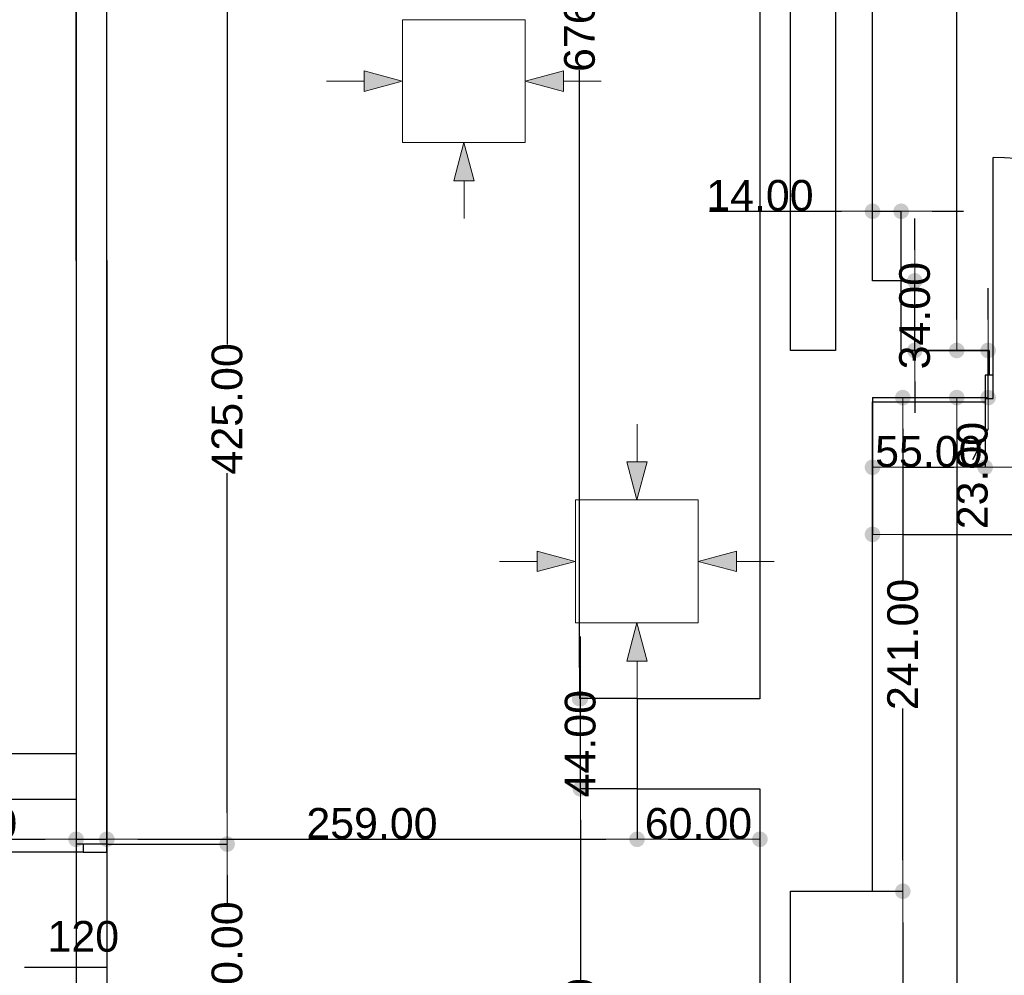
# Model space of a CAD drawing. Header units: millimetres. Extents: x -166872 to -65719, y 14266 to 44345.
# Tile 16 of 65: x -129524 to -124714, y 23389 to 28054. Entities that reach past the tile are written whole.
import ezdxf

# ---------------------------------------------------------------- set-up
doc = ezdxf.new("R2010")
doc.units = ezdxf.units.MM
doc.header["$MEASUREMENT"] = 0
for name, color, linetype in [('Drzwi', 7, 'Continuous'), ('Linia', 7, 'Continuous'), ('Obiekt', 7, 'Continuous'), ('Słup', 7, 'Continuous'), ('Wymiary', 63, 'Continuous'), ('Ściana', 7, 'Continuous')]:
    doc.layers.add(name, color=color, linetype=linetype)
doc.styles.add('Arial', font='txt')
doc.dimstyles.new('GENERATED_STYLE__1', dxfattribs={"dimtxt": 150, "dimasz": 152, "dimexe": 0.18, "dimexo": 0, "dimgap": 0.09, "dimtad": 1, "dimtih": 1, "dimtoh": 1, "dimlfac": 0.1, "dimzin": 0, "dimdsep": 46, "dimtxsty": 'Arial', "dimblk": 'ARROWHEAD_11', "dimblk1": 'ARROWHEAD_11', "dimblk2": 'ARROWHEAD_11', "dimcen": 0.09, "dimclrd": 114, "dimclre": 114, "dimclrt": 114, "dimazin": 0, "dimtfac": 1, "dimtdec": 4, "dimtmove": 0, "dimatfit": 3, "dimfxl": 1, "dimtolj": 1, "dimtzin": 0, "dimarcsym": 0})
doc.dimstyles.new('GENERATED_STYLE__2', dxfattribs={"dimtxt": 150, "dimasz": 152, "dimexe": 0.18, "dimexo": 0, "dimgap": 0.09, "dimtad": 1, "dimlfac": 0.1, "dimzin": 0, "dimdsep": 46, "dimtxsty": 'Arial', "dimblk": 'ARROWHEAD_11', "dimblk1": 'ARROWHEAD_11', "dimblk2": 'ARROWHEAD_11', "dimcen": 0.09, "dimclrd": 114, "dimclre": 114, "dimclrt": 114, "dimazin": 0, "dimtfac": 1, "dimtdec": 4, "dimtmove": 0, "dimatfit": 3, "dimfxl": 1, "dimtolj": 1, "dimtzin": 0, "dimarcsym": 0})

# ---------------------------------------------------------------- blocks, each defined once
blk = doc.blocks.new('ARROWHEAD_11')
at = {"color": 0, "linetype": 'Continuous', "lineweight": 0}
blk.add_line((0, 0), (-1, 0), dxfattribs=at)
at = {"color": 0, "linetype": 'Continuous', "lineweight": 0, "const_width": 0.25, "flags": 128}
blk.add_lwpolyline([(-0.125, 0, 1), (0.125, 0, 1)], format="xyb", close=True, dxfattribs=at)
blk = doc.blocks.new('*D5614')
at = {"layer": 'Defpoints', "color": 0}
for p in [(-129248, 26879.3), (-129248, 24052.8), (-136198, 23392.3)]:
    blk.add_point(p, dxfattribs=at)
at = {"layer": 'Wymiary', "color": 114, "lineweight": -2}
for p, q in [((-129248, 26879.3), (-129248, 24052.6)), ((-136198, 23392.3), (-136198, 24053)), ((-136046, 24052.8), (-129400, 24052.8))]:
    blk.add_line(p, q, dxfattribs=at)
at = {"layer": 'Wymiary', "color": 114, "lineweight": -2, "xscale": 152, "yscale": 152, "zscale": 152, "rotation": 180}
blk.add_blockref('ARROWHEAD_11', (-136198, 24052.8), dxfattribs=at)
at = {"layer": 'Wymiary', "color": 114, "lineweight": -2, "xscale": 152, "yscale": 152, "zscale": 152}
blk.add_blockref('ARROWHEAD_11', (-129248, 24052.8), dxfattribs=at)
at = {"layer": 'Wymiary', "color": 114, "lineweight": 13, "insert": (-132723, 24129.4), "char_height": 150, "attachment_point": 5, "style": 'Arial'}
blk.add_mtext('\\A1;695.00', dxfattribs=at)
blk = doc.blocks.new('*D5615')
at = {"layer": 'Defpoints', "color": 0}
for p in [(-129248, 26879.3), (-129098, 26879.3), (-129098, 24052.8)]:
    blk.add_point(p, dxfattribs=at)
at = {"layer": 'Wymiary', "color": 114, "lineweight": -2}
for p, q in [((-129248, 26879.3), (-129248, 24052.6)), ((-129098, 26879.3), (-129098, 24052.6)), ((-130043.6, 24052.8), (-129552, 24052.8)), ((-129552, 24052.8), (-129400, 24052.8)), ((-129248, 24052.8), (-129098, 24052.8)), ((-128946, 24052.8), (-128794, 24052.8))]:
    blk.add_line(p, q, dxfattribs=at)
at = {"layer": 'Wymiary', "color": 114, "lineweight": -2, "xscale": 152, "yscale": 152, "zscale": 152}
blk.add_blockref('ARROWHEAD_11', (-129248, 24052.8), dxfattribs=at)
at = {"layer": 'Wymiary', "color": 114, "lineweight": -2, "xscale": 152, "yscale": 152, "zscale": 152, "rotation": 180}
blk.add_blockref('ARROWHEAD_11', (-129098, 24052.8), dxfattribs=at)
at = {"layer": 'Wymiary', "color": 114, "lineweight": 13, "insert": (-129797.9, 24129.4), "char_height": 150, "attachment_point": 5, "style": 'Arial'}
blk.add_mtext('\\A1;15.00', dxfattribs=at)
blk = doc.blocks.new('*D5616')
at = {"layer": 'Defpoints', "color": 0}
for p in [(-129098, 26879.3), (-126508, 24299.4), (-126508, 24052.8)]:
    blk.add_point(p, dxfattribs=at)
at = {"layer": 'Wymiary', "color": 114, "lineweight": -2}
for p, q in [((-129098, 26879.3), (-129098, 24052.6)), ((-126508, 24299.4), (-126508, 24052.6)), ((-128946, 24052.8), (-126660, 24052.8))]:
    blk.add_line(p, q, dxfattribs=at)
at = {"layer": 'Wymiary', "color": 114, "lineweight": -2, "xscale": 152, "yscale": 152, "zscale": 152, "rotation": 180}
blk.add_blockref('ARROWHEAD_11', (-129098, 24052.8), dxfattribs=at)
at = {"layer": 'Wymiary', "color": 114, "lineweight": -2, "xscale": 152, "yscale": 152, "zscale": 152}
blk.add_blockref('ARROWHEAD_11', (-126508, 24052.8), dxfattribs=at)
at = {"layer": 'Wymiary', "color": 114, "lineweight": 13, "insert": (-127803, 24129.4), "char_height": 150, "attachment_point": 5, "style": 'Arial'}
blk.add_mtext('\\A1;259.00', dxfattribs=at)
blk = doc.blocks.new('*D5617')
at = {"layer": 'Defpoints', "color": 0}
for p in [(-126508, 24299.4), (-125908, 24299.4), (-125908, 24052.8)]:
    blk.add_point(p, dxfattribs=at)
at = {"layer": 'Wymiary', "color": 114, "lineweight": -2}
for p, q in [((-126508, 24299.4), (-126508, 24052.6)), ((-125908, 24299.4), (-125908, 24052.6)), ((-126356, 24052.8), (-126060, 24052.8))]:
    blk.add_line(p, q, dxfattribs=at)
at = {"layer": 'Wymiary', "color": 114, "lineweight": -2, "xscale": 152, "yscale": 152, "zscale": 152, "rotation": 180}
blk.add_blockref('ARROWHEAD_11', (-126508, 24052.8), dxfattribs=at)
at = {"layer": 'Wymiary', "color": 114, "lineweight": -2, "xscale": 152, "yscale": 152, "zscale": 152}
blk.add_blockref('ARROWHEAD_11', (-125908, 24052.8), dxfattribs=at)
at = {"layer": 'Wymiary', "color": 114, "lineweight": 13, "insert": (-126208, 24129.4), "char_height": 150, "attachment_point": 5, "style": 'Arial'}
blk.add_mtext('\\A1;60.00', dxfattribs=at)
blk = doc.blocks.new('*D5672')
at = {"layer": 'Defpoints', "color": 0}
for p in [(-129248, 26879.3), (-129248, 22179.6), (-131338, 21809.3)]:
    blk.add_point(p, dxfattribs=at)
at = {"layer": 'Wymiary', "color": 114, "lineweight": -2}
for p, q in [((-129248, 26879.3), (-129248, 22179.5)), ((-131338, 21809.3), (-131338, 22179.8)), ((-131186, 22179.6), (-129400, 22179.6))]:
    blk.add_line(p, q, dxfattribs=at)
at = {"layer": 'Wymiary', "color": 114, "lineweight": -2, "xscale": 152, "yscale": 152, "zscale": 152, "rotation": 180}
blk.add_blockref('ARROWHEAD_11', (-131338, 22179.6), dxfattribs=at)
at = {"layer": 'Wymiary', "color": 114, "lineweight": -2, "xscale": 152, "yscale": 152, "zscale": 152}
blk.add_blockref('ARROWHEAD_11', (-129248, 22179.6), dxfattribs=at)
at = {"layer": 'Wymiary', "color": 114, "lineweight": 13, "insert": (-130406.8, 22256.3), "char_height": 150, "attachment_point": 5, "style": 'Arial'}
blk.add_mtext('\\A1;209.00', dxfattribs=at)
blk = doc.blocks.new('*D5673')
at = {"layer": 'Defpoints', "color": 0}
for p in [(-129248, 26879.3), (-129098, 26879.3), (-129098, 22179.6)]:
    blk.add_point(p, dxfattribs=at)
at = {"layer": 'Wymiary', "color": 114, "lineweight": -2}
for p, q in [((-129248, 26879.3), (-129248, 22179.5)), ((-129098, 26879.3), (-129098, 22179.5)), ((-130043.6, 22179.6), (-129552, 22179.6)), ((-129552, 22179.6), (-129400, 22179.6)), ((-129248, 22179.6), (-129098, 22179.6)), ((-128946, 22179.6), (-128794, 22179.6))]:
    blk.add_line(p, q, dxfattribs=at)
at = {"layer": 'Wymiary', "color": 114, "lineweight": -2, "xscale": 152, "yscale": 152, "zscale": 152}
blk.add_blockref('ARROWHEAD_11', (-129248, 22179.6), dxfattribs=at)
at = {"layer": 'Wymiary', "color": 114, "lineweight": -2, "xscale": 152, "yscale": 152, "zscale": 152, "rotation": 180}
blk.add_blockref('ARROWHEAD_11', (-129098, 22179.6), dxfattribs=at)
at = {"layer": 'Wymiary', "color": 114, "lineweight": 13, "insert": (-129797.9, 22256.3), "char_height": 150, "attachment_point": 5, "style": 'Arial'}
blk.add_mtext('\\A1;15.00', dxfattribs=at)
blk = doc.blocks.new('*D5674')
at = {"layer": 'Defpoints', "color": 0}
for p in [(-129098, 26879.3), (-129088, 22179.6), (-129088, 21609.3)]:
    blk.add_point(p, dxfattribs=at)
at = {"layer": 'Wymiary', "color": 114, "lineweight": -2}
for p, q in [((-129098, 26879.3), (-129098, 22179.5)), ((-129250, 22179.6), (-129402, 22179.6)), ((-129098, 22179.6), (-129088, 22179.6)), ((-129088, 21609.3), (-129088, 22179.8)), ((-128784, 22179.6), (-128936, 22179.6)), ((-128408.9, 22179.6), (-128784, 22179.6))]:
    blk.add_line(p, q, dxfattribs=at)
at = {"layer": 'Wymiary', "color": 114, "lineweight": -2, "xscale": 152, "yscale": 152, "zscale": 152}
blk.add_blockref('ARROWHEAD_11', (-129098, 22179.6), dxfattribs=at)
at = {"layer": 'Wymiary', "color": 114, "lineweight": -2, "xscale": 152, "yscale": 152, "zscale": 152, "rotation": 180}
blk.add_blockref('ARROWHEAD_11', (-129088, 22179.6), dxfattribs=at)
at = {"layer": 'Wymiary', "color": 114, "lineweight": 13, "insert": (-128596.4, 22256.3), "char_height": 150, "attachment_point": 5, "style": 'Arial'}
blk.add_mtext('\\A1;1.00', dxfattribs=at)
blk = doc.blocks.new('*D6086')
at = {"layer": 'Defpoints', "color": 0}
for p in [(-132828, 31799.3), (-129248, 31231.1), (-129248, 26879.3)]:
    blk.add_point(p, dxfattribs=at)
at = {"layer": 'Wymiary', "color": 114, "lineweight": -2}
for p, q in [((-132828, 31799.3), (-132828, 31230.9)), ((-132676, 31231.1), (-129400, 31231.1)), ((-129248, 26879.3), (-129248, 31231.3))]:
    blk.add_line(p, q, dxfattribs=at)
at = {"layer": 'Wymiary', "color": 114, "lineweight": -2, "xscale": 152, "yscale": 152, "zscale": 152, "rotation": 180}
blk.add_blockref('ARROWHEAD_11', (-132828, 31231.1), dxfattribs=at)
at = {"layer": 'Wymiary', "color": 114, "lineweight": -2, "xscale": 152, "yscale": 152, "zscale": 152}
blk.add_blockref('ARROWHEAD_11', (-129248, 31231.1), dxfattribs=at)
at = {"layer": 'Wymiary', "color": 114, "lineweight": 13, "insert": (-131038, 31307.8), "char_height": 150, "attachment_point": 5, "style": 'Arial'}
blk.add_mtext('\\A1;358.00', dxfattribs=at)
blk = doc.blocks.new('*D6087')
at = {"layer": 'Defpoints', "color": 0}
for p in [(-128828, 31949.3), (-128828, 31231.1), (-129248, 26879.3)]:
    blk.add_point(p, dxfattribs=at)
at = {"layer": 'Wymiary', "color": 114, "lineweight": -2}
for p, q in [((-128828, 31949.3), (-128828, 31230.9)), ((-129248, 26879.3), (-129248, 31231.3)), ((-129096, 31231.1), (-128980, 31231.1))]:
    blk.add_line(p, q, dxfattribs=at)
at = {"layer": 'Wymiary', "color": 114, "lineweight": -2, "xscale": 152, "yscale": 152, "zscale": 152, "rotation": 180}
blk.add_blockref('ARROWHEAD_11', (-129248, 31231.1), dxfattribs=at)
at = {"layer": 'Wymiary', "color": 114, "lineweight": -2, "xscale": 152, "yscale": 152, "zscale": 152}
blk.add_blockref('ARROWHEAD_11', (-128828, 31231.1), dxfattribs=at)
at = {"layer": 'Wymiary', "color": 114, "lineweight": 13, "insert": (-129038, 31307.8), "char_height": 150, "attachment_point": 5, "style": 'Arial'}
blk.add_mtext('\\A1;42.00', dxfattribs=at)
blk = doc.blocks.new('*D6102')
at = {"layer": 'Defpoints', "color": 0}
for p in [(-125358, 26209.3), (-124808, 26189.3), (-124808, 25868.9)]:
    blk.add_point(p, dxfattribs=at)
at = {"layer": 'Wymiary', "color": 114, "lineweight": -2}
for p, q in [((-125358, 26209.3), (-125358, 25868.7)), ((-124808, 26189.3), (-124808, 25868.7)), ((-125206, 25868.9), (-124960, 25868.9))]:
    blk.add_line(p, q, dxfattribs=at)
at = {"layer": 'Wymiary', "color": 114, "lineweight": -2, "xscale": 152, "yscale": 152, "zscale": 152, "rotation": 180}
blk.add_blockref('ARROWHEAD_11', (-125358, 25868.9), dxfattribs=at)
at = {"layer": 'Wymiary', "color": 114, "lineweight": -2, "xscale": 152, "yscale": 152, "zscale": 152}
blk.add_blockref('ARROWHEAD_11', (-124808, 25868.9), dxfattribs=at)
at = {"layer": 'Wymiary', "color": 114, "lineweight": 13, "insert": (-125083, 25945.6), "char_height": 150, "attachment_point": 5, "style": 'Arial'}
blk.add_mtext('\\A1;55.00', dxfattribs=at)
blk = doc.blocks.new('*D6103')
at = {"layer": 'Defpoints', "color": 0}
for p in [(-124808, 26189.3), (-122778, 26189.3), (-122778, 25868.9)]:
    blk.add_point(p, dxfattribs=at)
at = {"layer": 'Wymiary', "color": 114, "lineweight": -2}
for p, q in [((-124808, 26189.3), (-124808, 25868.7)), ((-122778, 26189.3), (-122778, 25868.7)), ((-124656, 25868.9), (-122930, 25868.9))]:
    blk.add_line(p, q, dxfattribs=at)
at = {"layer": 'Wymiary', "color": 114, "lineweight": -2, "xscale": 152, "yscale": 152, "zscale": 152, "rotation": 180}
blk.add_blockref('ARROWHEAD_11', (-124808, 25868.9), dxfattribs=at)
at = {"layer": 'Wymiary', "color": 114, "lineweight": -2, "xscale": 152, "yscale": 152, "zscale": 152}
blk.add_blockref('ARROWHEAD_11', (-122778, 25868.9), dxfattribs=at)
at = {"layer": 'Wymiary', "color": 114, "lineweight": 13, "insert": (-123793, 25945.6), "char_height": 150, "attachment_point": 5, "style": 'Arial'}
blk.add_mtext('\\A1;203.00', dxfattribs=at)
blk = doc.blocks.new('*D6109')
at = {"layer": 'Defpoints', "color": 0}
for p in [(-125358, 26209.3), (-124946.7, 26209.3), (-120608, 19629.3)]:
    blk.add_point(p, dxfattribs=at)
at = {"layer": 'Wymiary', "color": 114, "lineweight": -2}
for p, q in [((-125358, 26209.3), (-124946.5, 26209.3)), ((-124946.7, 26057.3), (-124946.7, 23117.1)), ((-124946.7, 19781.3), (-124946.7, 22493.9)), ((-120608, 19629.3), (-124946.9, 19629.3))]:
    blk.add_line(p, q, dxfattribs=at)
at = {"layer": 'Wymiary', "color": 114, "lineweight": -2, "xscale": 152, "yscale": 152, "zscale": 152}
for p, rotation in [((-124946.7, 26209.3), 90), ((-124946.7, 19629.3), 270)]:
    blk.add_blockref('ARROWHEAD_11', p, dxfattribs=dict(at, rotation=rotation))
at = {"layer": 'Wymiary', "color": 114, "lineweight": 13, "insert": (-124946.7, 22805.5), "char_height": 150, "attachment_point": 5, "rotation": 90, "style": 'Arial'}
blk.add_mtext('\\A1;658.00', dxfattribs=at)
blk = doc.blocks.new('*D6110')
at = {"layer": 'Defpoints', "color": 0}
for p in [(-125218, 26439.3), (-124793.3, 26439.3), (-125358, 26209.3)]:
    blk.add_point(p, dxfattribs=at)
at = {"layer": 'Wymiary', "color": 114, "lineweight": -2}
for p, q in [((-124793.3, 26591.3), (-124793.3, 26743.3)), ((-125218, 26439.3), (-124793.1, 26439.3)), ((-124793.3, 26209.3), (-124793.3, 26439.3)), ((-125358, 26209.3), (-124793.1, 26209.3)), ((-124793.3, 26057.3), (-124870, 25905.3))]:
    blk.add_line(p, q, dxfattribs=at)
at = {"layer": 'Wymiary', "color": 114, "lineweight": -2, "xscale": 152, "yscale": 152, "zscale": 152}
for p, rotation in [((-124793.3, 26439.3), 270), ((-124793.3, 26209.3), 90)]:
    blk.add_blockref('ARROWHEAD_11', p, dxfattribs=dict(at, rotation=rotation))
at = {"layer": 'Wymiary', "color": 114, "lineweight": 13, "insert": (-124870, 25828.6), "char_height": 150, "attachment_point": 5, "rotation": 90, "style": 'Arial'}
blk.add_mtext('\\A1;23.00', dxfattribs=at)
blk = doc.blocks.new('*D6111')
at = {"layer": 'Defpoints', "color": 0}
for p in [(-125358, 31789.3), (-124946.7, 31789.3), (-125218, 26439.3)]:
    blk.add_point(p, dxfattribs=at)
at = {"layer": 'Wymiary', "color": 114, "lineweight": -2}
for p, q in [((-125358, 31789.3), (-124946.5, 31789.3)), ((-124946.7, 31637.3), (-124946.7, 29425.5)), ((-124946.7, 26591.3), (-124946.7, 28803.1)), ((-125218, 26439.3), (-124946.5, 26439.3))]:
    blk.add_line(p, q, dxfattribs=at)
at = {"layer": 'Wymiary', "color": 114, "lineweight": -2, "xscale": 152, "yscale": 152, "zscale": 152}
for p, rotation in [((-124946.7, 31789.3), 90), ((-124946.7, 26439.3), 270)]:
    blk.add_blockref('ARROWHEAD_11', p, dxfattribs=dict(at, rotation=rotation))
at = {"layer": 'Wymiary', "color": 114, "lineweight": 13, "insert": (-124946.7, 29114.3), "char_height": 150, "attachment_point": 5, "rotation": 90, "style": 'Arial'}
blk.add_mtext('\\A1;535.00', dxfattribs=at)
blk = doc.blocks.new('*D6112')
at = {"layer": 'Defpoints', "color": 0}
for p in [(-125218, 26779.3), (-125151.7, 26779.3), (-125218, 26439.3)]:
    blk.add_point(p, dxfattribs=at)
at = {"layer": 'Wymiary', "color": 114, "lineweight": -2}
for p, q in [((-125151.7, 26931.3), (-125151.7, 27083.3)), ((-125218, 26779.3), (-125151.5, 26779.3)), ((-125151.7, 26439.3), (-125151.7, 26779.3)), ((-125218, 26439.3), (-125151.5, 26439.3)), ((-125151.7, 26287.3), (-125151.7, 26135.3))]:
    blk.add_line(p, q, dxfattribs=at)
at = {"layer": 'Wymiary', "color": 114, "lineweight": -2, "xscale": 152, "yscale": 152, "zscale": 152}
for p, rotation in [((-125151.7, 26779.3), 270), ((-125151.7, 26439.3), 90)]:
    blk.add_blockref('ARROWHEAD_11', p, dxfattribs=dict(at, rotation=rotation))
at = {"layer": 'Wymiary', "color": 114, "lineweight": 13, "insert": (-125151.7, 26609.3), "char_height": 150, "attachment_point": 5, "rotation": 90, "style": 'Arial'}
blk.add_mtext('\\A1;34.00', dxfattribs=at)
blk = doc.blocks.new('*D6113')
at = {"layer": 'Defpoints', "color": 0}
for p in [(-125218, 27119), (-125358, 26779.3), (-125218, 26779.3)]:
    blk.add_point(p, dxfattribs=at)
at = {"layer": 'Wymiary', "color": 114, "lineweight": -2}
for p, q in [((-126153.7, 27119), (-125662, 27119)), ((-125662, 27119), (-125510, 27119)), ((-125358, 26779.3), (-125358, 27119.2)), ((-125358, 27119), (-125218, 27119)), ((-125218, 26779.3), (-125218, 27119.2)), ((-125066, 27119), (-124914, 27119))]:
    blk.add_line(p, q, dxfattribs=at)
at = {"layer": 'Wymiary', "color": 114, "lineweight": -2, "xscale": 152, "yscale": 152, "zscale": 152}
blk.add_blockref('ARROWHEAD_11', (-125358, 27119), dxfattribs=at)
at = {"layer": 'Wymiary', "color": 114, "lineweight": -2, "xscale": 152, "yscale": 152, "zscale": 152, "rotation": 180}
blk.add_blockref('ARROWHEAD_11', (-125218, 27119), dxfattribs=at)
at = {"layer": 'Wymiary', "color": 114, "lineweight": 13, "insert": (-125907.9, 27195.7), "char_height": 150, "attachment_point": 5, "style": 'Arial'}
blk.add_mtext('\\A1;14.00', dxfattribs=at)
blk = doc.blocks.new('*D6126')
at = {"layer": 'Defpoints', "color": 0}
for p in [(-125358, 26209.3), (-118818, 26189.3), (-118818, 25541.2)]:
    blk.add_point(p, dxfattribs=at)
at = {"layer": 'Wymiary', "color": 114, "lineweight": -2}
for p, q in [((-125358, 26209.3), (-125358, 25541)), ((-118818, 26189.3), (-118818, 25541)), ((-125206, 25541.2), (-118970, 25541.2))]:
    blk.add_line(p, q, dxfattribs=at)
at = {"layer": 'Wymiary', "color": 114, "lineweight": -2, "xscale": 152, "yscale": 152, "zscale": 152, "rotation": 180}
blk.add_blockref('ARROWHEAD_11', (-125358, 25541.2), dxfattribs=at)
at = {"layer": 'Wymiary', "color": 114, "lineweight": -2, "xscale": 152, "yscale": 152, "zscale": 152}
blk.add_blockref('ARROWHEAD_11', (-118818, 25541.2), dxfattribs=at)
at = {"layer": 'Wymiary', "color": 114, "lineweight": 13, "insert": (-122088, 25617.9), "char_height": 150, "attachment_point": 5, "style": 'Arial'}
blk.add_mtext('\\A1;654.00', dxfattribs=at)
blk = doc.blocks.new('*D6128')
at = {"layer": 'Defpoints', "color": 0}
for p in [(-125358, 23799.3), (-125209.9, 23799.3), (-125398, 21559.3)]:
    blk.add_point(p, dxfattribs=at)
at = {"layer": 'Wymiary', "color": 114, "lineweight": -2}
for p, q in [((-125358, 23799.3), (-125209.7, 23799.3)), ((-125209.9, 23647.3), (-125209.9, 22991.8)), ((-125209.9, 21711.3), (-125209.9, 22366.8)), ((-125398, 21559.3), (-125209.7, 21559.3))]:
    blk.add_line(p, q, dxfattribs=at)
at = {"layer": 'Wymiary', "color": 114, "lineweight": -2, "xscale": 152, "yscale": 152, "zscale": 152}
for p, rotation in [((-125209.9, 23799.3), 90), ((-125209.9, 21559.3), 270)]:
    blk.add_blockref('ARROWHEAD_11', p, dxfattribs=dict(at, rotation=rotation))
at = {"layer": 'Wymiary', "color": 114, "lineweight": 13, "insert": (-125209.9, 22679.3), "char_height": 150, "attachment_point": 5, "rotation": 90, "style": 'Arial'}
blk.add_mtext('\\A1;224.00', dxfattribs=at)
blk = doc.blocks.new('*D6129')
at = {"layer": 'Defpoints', "color": 0}
for p in [(-125358, 26209.3), (-125209.9, 26209.3), (-125358, 23799.3)]:
    blk.add_point(p, dxfattribs=at)
at = {"layer": 'Wymiary', "color": 114, "lineweight": -2}
for p, q in [((-125358, 26209.3), (-125209.7, 26209.3)), ((-125209.9, 26057.3), (-125209.9, 25316.8)), ((-125209.9, 23951.3), (-125209.9, 24691.8)), ((-125358, 23799.3), (-125209.7, 23799.3))]:
    blk.add_line(p, q, dxfattribs=at)
at = {"layer": 'Wymiary', "color": 114, "lineweight": -2, "xscale": 152, "yscale": 152, "zscale": 152}
for p, rotation in [((-125209.9, 26209.3), 90), ((-125209.9, 23799.3), 270)]:
    blk.add_blockref('ARROWHEAD_11', p, dxfattribs=dict(at, rotation=rotation))
at = {"layer": 'Wymiary', "color": 114, "lineweight": 13, "insert": (-125209.9, 25004.3), "char_height": 150, "attachment_point": 5, "rotation": 90, "style": 'Arial'}
blk.add_mtext('\\A1;241.00', dxfattribs=at)
blk = doc.blocks.new('*D6161')
at = {"layer": 'Defpoints', "color": 0}
for p in [(-129098, 24029.3), (-128510.4, 24029.3), (-129098, 22829.3)]:
    blk.add_point(p, dxfattribs=at)
at = {"layer": 'Wymiary', "color": 114, "lineweight": -2}
for p, q in [((-129098, 24029.3), (-128510.2, 24029.3)), ((-128510.4, 23877.3), (-128510.4, 23733.4)), ((-128510.4, 22981.3), (-128510.4, 23125.1)), ((-129098, 22829.3), (-128510.2, 22829.3))]:
    blk.add_line(p, q, dxfattribs=at)
at = {"layer": 'Wymiary', "color": 114, "lineweight": -2, "xscale": 152, "yscale": 152, "zscale": 152}
for p, rotation in [((-128510.4, 24029.3), 90), ((-128510.4, 22829.3), 270)]:
    blk.add_blockref('ARROWHEAD_11', p, dxfattribs=dict(at, rotation=rotation))
at = {"layer": 'Wymiary', "color": 114, "lineweight": 13, "insert": (-128510.4, 23429.3), "char_height": 150, "attachment_point": 5, "rotation": 90, "style": 'Arial'}
blk.add_mtext('\\A1;120.00', dxfattribs=at)
blk = doc.blocks.new('*D6162')
at = {"layer": 'Defpoints', "color": 0}
for p in [(-128828, 28279.3), (-128510.4, 28279.3), (-129098, 24029.3)]:
    blk.add_point(p, dxfattribs=at)
at = {"layer": 'Wymiary', "color": 114, "lineweight": -2}
for p, q in [((-128828, 28279.3), (-128510.2, 28279.3)), ((-128510.4, 28127.3), (-128510.4, 26468.5)), ((-128510.4, 24181.3), (-128510.4, 25840.1)), ((-129098, 24029.3), (-128510.2, 24029.3))]:
    blk.add_line(p, q, dxfattribs=at)
at = {"layer": 'Wymiary', "color": 114, "lineweight": -2, "xscale": 152, "yscale": 152, "zscale": 152}
for p, rotation in [((-128510.4, 28279.3), 90), ((-128510.4, 24029.3), 270)]:
    blk.add_blockref('ARROWHEAD_11', p, dxfattribs=dict(at, rotation=rotation))
at = {"layer": 'Wymiary', "color": 114, "lineweight": 13, "insert": (-128510.4, 26154.3), "char_height": 150, "attachment_point": 5, "rotation": 90, "style": 'Arial'}
blk.add_mtext('\\A1;425.00', dxfattribs=at)
blk = doc.blocks.new('*D6166')
at = {"layer": 'Defpoints', "color": 0}
for p in [(-126785.1, 24299.4), (-126508, 24299.4), (-130743.7, 21809.3)]:
    blk.add_point(p, dxfattribs=at)
at = {"layer": 'Wymiary', "color": 114, "lineweight": -2}
for p, q in [((-126508, 24299.4), (-126785.3, 24299.4)), ((-126785.1, 24147.4), (-126785.1, 23366.8)), ((-126785.1, 21961.3), (-126785.1, 22741.9)), ((-130743.7, 21809.3), (-126784.9, 21809.3))]:
    blk.add_line(p, q, dxfattribs=at)
at = {"layer": 'Wymiary', "color": 114, "lineweight": -2, "xscale": 152, "yscale": 152, "zscale": 152}
for p, rotation in [((-126785.1, 24299.4), 90), ((-126785.1, 21809.3), 270)]:
    blk.add_blockref('ARROWHEAD_11', p, dxfattribs=dict(at, rotation=rotation))
at = {"layer": 'Wymiary', "color": 114, "lineweight": 13, "insert": (-126785.1, 23054.3), "char_height": 150, "attachment_point": 5, "rotation": 90, "style": 'Arial'}
blk.add_mtext('\\A1;249.00', dxfattribs=at)
blk = doc.blocks.new('*D6167')
at = {"layer": 'Defpoints', "color": 0}
for p in [(-126785.1, 24739.4), (-126508, 24739.4), (-126508, 24299.4)]:
    blk.add_point(p, dxfattribs=at)
at = {"layer": 'Wymiary', "color": 114, "lineweight": -2}
for p, q in [((-126785.1, 24891.4), (-126785.1, 25043.4)), ((-126508, 24739.4), (-126785.3, 24739.4)), ((-126785.1, 24299.4), (-126785.1, 24739.4)), ((-126508, 24299.4), (-126785.3, 24299.4)), ((-126785.1, 24147.4), (-126785.1, 23995.4))]:
    blk.add_line(p, q, dxfattribs=at)
at = {"layer": 'Wymiary', "color": 114, "lineweight": -2, "xscale": 152, "yscale": 152, "zscale": 152}
for p, rotation in [((-126785.1, 24739.4), 270), ((-126785.1, 24299.4), 90)]:
    blk.add_blockref('ARROWHEAD_11', p, dxfattribs=dict(at, rotation=rotation))
at = {"layer": 'Wymiary', "color": 114, "lineweight": 13, "insert": (-126785.1, 24519.4), "char_height": 150, "attachment_point": 5, "rotation": 90, "style": 'Arial'}
blk.add_mtext('\\A1;44.00', dxfattribs=at)
blk = doc.blocks.new('*D6168')
at = {"layer": 'Defpoints', "color": 0}
for p in [(-126788.6, 31499.4), (-126508, 31499.4), (-126680.1, 24739.4)]:
    blk.add_point(p, dxfattribs=at)
at = {"layer": 'Wymiary', "color": 114, "lineweight": -2}
for p, q in [((-126508, 31499.4), (-126788.7, 31499.4)), ((-126788.6, 31347.4), (-126788.6, 28431)), ((-126788.6, 24891.4), (-126788.6, 27807.8)), ((-126680.1, 24739.4), (-126788.7, 24739.4))]:
    blk.add_line(p, q, dxfattribs=at)
at = {"layer": 'Wymiary', "color": 114, "lineweight": -2, "xscale": 152, "yscale": 152, "zscale": 152}
for p, rotation in [((-126788.6, 31499.4), 90), ((-126788.6, 24739.4), 270)]:
    blk.add_blockref('ARROWHEAD_11', p, dxfattribs=dict(at, rotation=rotation))
at = {"layer": 'Wymiary', "color": 114, "lineweight": 13, "insert": (-126788.6, 28119.4), "char_height": 150, "attachment_point": 5, "rotation": 90, "style": 'Arial'}
blk.add_mtext('\\A1;676.00', dxfattribs=at)

msp = doc.modelspace()

# ---------------------------------------------------------------- hatches: boundary and pattern name
at = {"layer": 'Linia', "linetype": 'Continuous', "lineweight": 13}
for points in [[(-127654.74, 27754.449), (-127841.342, 27804.449), (-127841.342, 27704.449)], [(-127053.94, 27754.449), (-126867.337, 27704.449), (-126867.337, 27804.449)], [(-127353.54, 27454.449), (-127403.291, 27267.78), (-127303.291, 27267.914)], [(-126508.513, 25709.737), (-126458.264, 25896.272), (-126558.264, 25896.406)], [(-126809.713, 25409.737), (-126996.316, 25459.737), (-126996.316, 25359.737)], [(-126208.913, 25409.737), (-126022.311, 25359.737), (-126022.311, 25459.737)], [(-126508.513, 25109.737), (-126558.264, 24923.068), (-126458.264, 24923.202)]]:
    msp.add_hatch(color=256, dxfattribs=at).paths.add_polyline_path(points)

# ---------------------------------------------------------------- linework, layer by layer
at = {"layer": 'Drzwi'}
for p, q in [((-124768.019, 26319.32), (-124768.019, 27381.32)), ((-124768.019, 26319.32), (-124808.019, 26319.32)), ((-124808.019, 26319.32), (-124808.019, 26204.32)), ((-124808.019, 26319.32), (-124808.019, 26204.32)), ((-124788.019, 26319.32), (-124808.019, 26319.32)), ((-124768.019, 26204.32), (-124768.019, 26319.32)), ((-124808.019, 26204.32), (-124768.019, 26204.32)), ((-129213.018, 24029.281), (-129213.018, 23989.281)), ((-129098.018, 24029.281), (-129213.018, 24029.281)), ((-129098.018, 24029.281), (-129213.018, 24029.281)), ((-129098.018, 23989.281), (-129098.018, 24029.281)), ((-129213.018, 23989.281), (-130333.018, 23989.281)), ((-129213.018, 23989.281), (-129098.018, 23989.281))]:
    msp.add_line(p, q, dxfattribs=at)
for centre, radius, start, end in [((-124768.019, 26319.32), 1062, 0, 90), ((-129213.018, 23989.281), 1120, 180, 270)]:
    msp.add_arc(centre, radius, start, end, dxfattribs=at)
at = {"layer": 'Linia', "lineweight": 13}
for p, q in [((-127053.94, 28054.049), (-127653.94, 28054.049)), ((-127653.94, 28054.049), (-127653.94, 27454.849)), ((-127053.94, 27454.849), (-127053.94, 28054.049)), ((-127654.74, 27754.449), (-127841.342, 27804.449)), ((-127841.342, 27704.449), (-127841.342, 27804.449)), ((-127053.94, 27754.449), (-126867.337, 27804.449)), ((-126867.337, 27804.449), (-126867.337, 27704.449)), ((-128025.115, 27754.449), (-127841.342, 27754.449)), ((-127654.74, 27754.449), (-127841.342, 27704.449)), ((-127053.94, 27754.449), (-126867.337, 27704.449)), ((-126683.565, 27754.449), (-126867.337, 27754.449)), ((-127653.94, 27454.049), (-127053.94, 27454.049)), ((-127353.54, 27454.449), (-127403.291, 27267.78)), ((-127353.54, 27454.449), (-127303.291, 27267.914)), ((-127303.291, 27267.914), (-127403.291, 27267.78)), ((-127353.045, 27084.075), (-127353.291, 27267.847)), ((-126508.019, 26080.112), (-126508.264, 25896.339)), ((-126508.513, 25709.737), (-126558.264, 25896.406)), ((-126558.264, 25896.406), (-126458.264, 25896.272)), ((-126508.513, 25709.737), (-126458.264, 25896.272)), ((-126208.913, 25709.337), (-126808.913, 25709.337)), ((-126808.913, 25709.337), (-126808.913, 25110.137)), ((-126208.913, 25110.137), (-126208.913, 25709.337)), ((-126809.713, 25409.737), (-126996.316, 25459.737)), ((-126996.316, 25359.737), (-126996.316, 25459.737)), ((-126208.913, 25409.737), (-126022.311, 25459.737)), ((-126022.311, 25459.737), (-126022.311, 25359.737)), ((-127180.088, 25409.737), (-126996.316, 25409.737)), ((-126809.713, 25409.737), (-126996.316, 25359.737)), ((-126208.913, 25409.737), (-126022.311, 25359.737)), ((-125838.538, 25409.737), (-126022.311, 25409.737)), ((-126808.913, 25109.337), (-126208.913, 25109.337)), ((-126508.513, 25109.737), (-126558.264, 24923.068)), ((-126508.513, 25109.737), (-126458.264, 24923.202)), ((-126458.264, 24923.202), (-126558.264, 24923.068)), ((-126508.019, 24739.363), (-126508.264, 24923.135))]:
    msp.add_line(p, q, dxfattribs=at)
at = {"layer": 'Obiekt'}
msp.add_line((-129499.397, 23429.281), (-129098.018, 23429.281), dxfattribs=at)
at = {"layer": 'Słup'}
for p, q in [((-125218.019, 26779.32), (-125358.019, 26779.32)), ((-125218.019, 26439.32), (-125218.019, 26779.32)), ((-125358.019, 23799.32), (-125358.019, 26189.32)), ((-125908.019, 24739.363), (-126508.019, 24739.363)), ((-126508.019, 24739.363), (-126508.019, 24299.362)), ((-126508.019, 24299.362), (-125908.019, 24299.362)), ((-125758.019, 23799.32), (-125358.019, 23799.32))]:
    msp.add_line(p, q, dxfattribs=at)
at = {"layer": 'Ściana'}
for p, q in [((-124788.019, 26439.32), (-124788.019, 26319.32)), ((-124788.019, 26319.32), (-124808.019, 26319.32)), ((-124808.019, 26319.32), (-124808.019, 26204.32)), ((-124808.019, 26204.32), (-124808.019, 26189.32)), ((-129213.018, 24029.281), (-129248.018, 24029.281)), ((-129098.018, 24029.281), (-129213.018, 24029.281))]:
    msp.add_line(p, q, dxfattribs=at)
at = {"layer": 'Ściana', "flags": 128}
for points in [[(-129248.018, 31799.281), (-129248.018, 24469.281)], [(-125358.019, 26779.32), (-125358.019, 31789.32)], [(-125908.019, 31499.362), (-125908.019, 24739.363)], [(-125758.019, 26439.32), (-125758.019, 31499.362)], [(-125538.019, 31499.363), (-125538.019, 26439.32)], [(-129098.018, 24029.281), (-129098.018, 28279.281)], [(-125538.019, 26439.32), (-125758.019, 26439.32)], [(-124788.019, 26439.32), (-125218.019, 26439.32)], [(-125358.019, 26189.32), (-124808.019, 26189.32)], [(-129248.018, 24469.281), (-132828.018, 24469.281)], [(-125908.019, 24299.362), (-125908.019, 21859.32)], [(-136198.018, 24249.281), (-129248.018, 24249.281)], [(-129248.018, 24249.281), (-129248.018, 24029.281)], [(-125758.019, 21559.32), (-125758.019, 23799.32)]]:
    msp.add_lwpolyline(points, dxfattribs=at)

# ---------------------------------------------------------------- texts
at = {"layer": 'Obiekt', "insert": (-129387.845, 23501.813), "char_height": 150, "attachment_point": 7, "style": 'Arial'}
msp.add_mtext('\\A1;{\\fArial|b0|i0|c238|p38;120}', dxfattribs=at)

# ---------------------------------------------------------------- dimensions: what is measured, and where the dimension line sits
at = {"layer": 'Wymiary', "lineweight": 13}
for base, p1, p2, picture, middle in [((-128828.018, 31231.087), (-129248.018, 26879.301), (-128828.018, 31949.281), '*D6087', (-129038.018, 31231.087)), ((-129248.018, 31231.087), (-132828.018, 31799.281), (-129248.018, 26879.301), '*D6086', (-131038.018, 31231.087)), ((-125218.019, 27118.976), (-125358.019, 26779.32), (-125218.019, 26779.32), '*D6113', (-125907.88, 27118.976)), ((-129248.018, 24052.771), (-136198.018, 23392.281), (-129248.018, 26879.301), '*D5614', (-132723.018, 24052.771)), ((-129248.018, 22179.638), (-131338.018, 21809.32), (-129248.018, 26879.301), '*D5672', (-130406.847, 22179.638)), ((-129098.018, 24052.771), (-129248.018, 26879.301), (-129098.018, 26879.301), '*D5615', (-129797.879, 24052.771)), ((-129098.018, 22179.638), (-129248.018, 26879.301), (-129098.018, 26879.301), '*D5673', (-129797.879, 22179.638)), ((-129088.019, 22179.638), (-129098.018, 26879.301), (-129088.019, 21609.32), '*D5674', (-128596.429, 22179.638)), ((-126508.019, 24052.771), (-129098.018, 26879.301), (-126508.019, 24299.363), '*D5616', (-127803.019, 24052.771)), ((-124808.019, 25868.885), (-125358.019, 26209.32), (-124808.019, 26189.32), '*D6102', (-125083.019, 25868.885)), ((-118818.019, 25541.211), (-125358.019, 26209.32), (-118818.019, 26189.32), '*D6126', (-122088.019, 25541.211)), ((-122778.019, 25868.885), (-124808.019, 26189.32), (-122778.019, 26189.32), '*D6103', (-123793.019, 25868.885)), ((-125908.019, 24052.771), (-126508.019, 24299.363), (-125908.019, 24299.363), '*D5617', (-126208.019, 24052.771))]:
    dim = msp.add_linear_dim(base=base, p1=p1, p2=p2, dimstyle='GENERATED_STYLE__1', dxfattribs=at)
    dim.commit()
    dim.dimension.update_dxf_attribs({"geometry": picture, "text_midpoint": middle, "dimtype": 128})
for base, p1, p2, picture, middle in [((-124946.721, 31789.32), (-125218.019, 26439.32), (-125358.019, 31789.32), '*D6111', (-124946.721, 29114.32)), ((-126788.565, 31499.363), (-126680.088, 24739.363), (-126508.019, 31499.363), '*D6168', (-126788.565, 28119.363)), ((-128510.374, 28279.281), (-129098.018, 24029.281), (-128828.018, 28279.281), '*D6162', (-128510.374, 26154.281)), ((-125151.706, 26779.32), (-125218.019, 26439.32), (-125218.019, 26779.32), '*D6112', (-125151.706, 26609.32)), ((-124793.267, 26439.32), (-125358.019, 26209.32), (-125218.019, 26439.32), '*D6110', (-124869.994, 25828.593)), ((-124946.721, 26209.32), (-120608.019, 19629.32), (-125358.019, 26209.32), '*D6109', (-124946.721, 22805.491)), ((-125209.913, 26209.32), (-125358.019, 23799.32), (-125358.019, 26209.32), '*D6129', (-125209.913, 25004.32)), ((-126785.088, 24739.363), (-126508.019, 24299.363), (-126508.019, 24739.363), '*D6167', (-126785.088, 24519.363)), ((-126785.088, 24299.363), (-130743.717, 21809.32), (-126508.019, 24299.363), '*D6166', (-126785.088, 23054.341)), ((-128510.374, 24029.281), (-129098.018, 22829.281), (-129098.018, 24029.281), '*D6161', (-128510.374, 23429.281)), ((-125209.913, 23799.32), (-125398.019, 21559.32), (-125358.019, 23799.32), '*D6128', (-125209.913, 22679.32))]:
    dim = msp.add_linear_dim(base=base, p1=p1, p2=p2, angle=90, dimstyle='GENERATED_STYLE__2', dxfattribs=at)
    dim.commit()
    dim.dimension.update_dxf_attribs({"geometry": picture, "text_midpoint": middle, "dimtype": 128, "text_rotation": 90})

doc.saveas('drawing.dxf')
